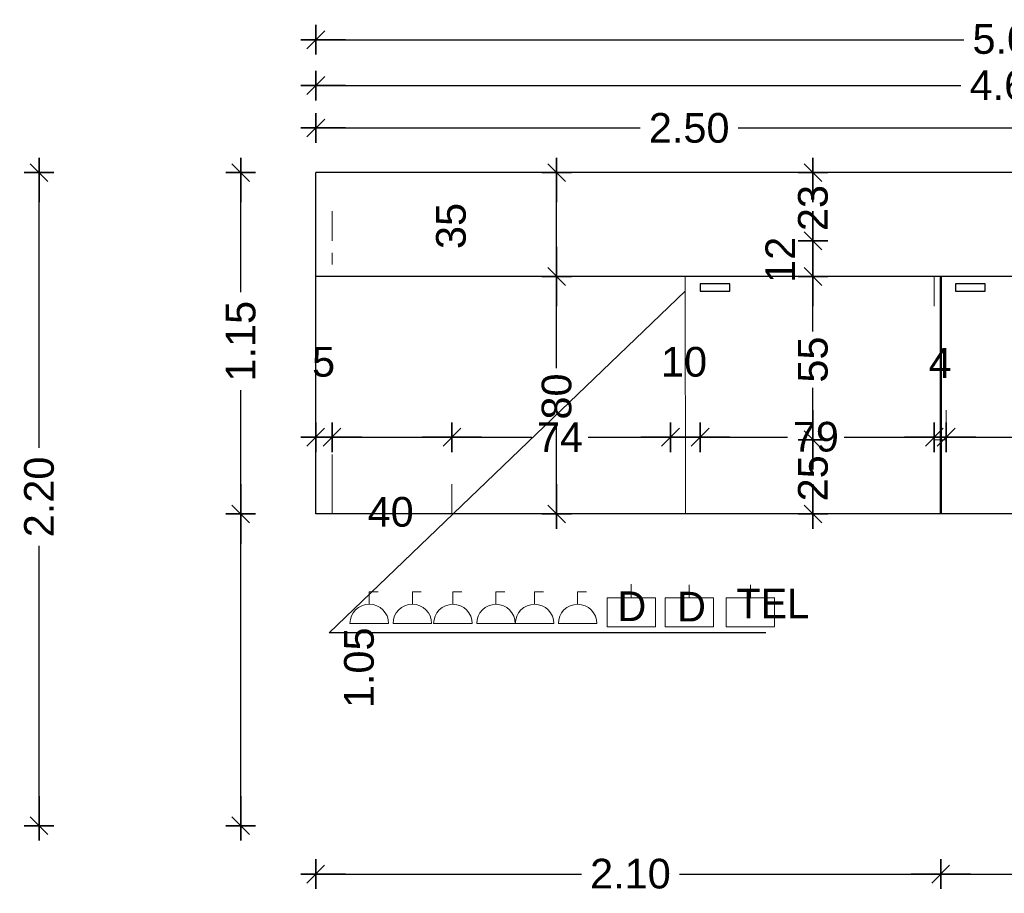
# Model space of a CAD drawing. Header units: metres. Extents: x -1 to 482, y -6 to 50.
# Tile 15 of 21: x 467.08 to 470.39, y 20.38 to 23.32. Entities that reach past the tile are written whole.
import ezdxf

# ---------------------------------------------------------------- set-up
doc = ezdxf.new("R2010")
doc.units = ezdxf.units.M
doc.header["$PDMODE"] = 65
doc.linetypes.add('CONTINUA', pattern=[0])
doc.linetypes.add('PUNKT', pattern=[6.35, 0, -6.35])
doc.layers.add('EQUIPAMENT INTERIOR', color=7, linetype='CONTINUA', lineweight=25)
doc.styles.add('ARIAL', font='arial.ttf')
doc.styles.add('Century Gothic', font='txt')
doc.dimstyles.new('DIMSTYLE_4', dxfattribs={"dimtxt": 0.1, "dimasz": 0.1, "dimexe": 0, "dimexo": 1e-06, "dimgap": 0.05, "dimtad": 0, "dimdec": 0, "dimlfac": 100, "dimrnd": 1, "dimzin": 4, "dimdsep": 46, "dimtxsty": 'ARIAL', "dimblk1": 'ALL_ML_STRICH', "dimblk2": 'ALL_ML_STRICH', "dimsah": 1, "dimcen": 0, "dimse1": 1, "dimse2": 1, "dimclrd": 2, "dimclre": 2, "dimclrt": 2, "dimadec": 0, "dimazin": 0, "dimtfac": 1, "dimtdec": 0, "dimtix": 1, "dimtmove": 2, "dimatfit": 3, "dimfxl": 0, "dimtzin": 0, "dimlwd": 0, "dimlwe": 35, "dimarcsym": 0})
doc.dimstyles.new('DIMSTYLE_5', dxfattribs={"dimtxt": 0.1, "dimasz": 0.1, "dimexe": 0, "dimexo": 1e-06, "dimgap": 0.05, "dimtad": 0, "dimrnd": 0.01, "dimzin": 4, "dimdsep": 46, "dimtxsty": 'ARIAL', "dimblk1": 'ALL_ML_STRICH', "dimblk2": 'ALL_ML_STRICH', "dimsah": 1, "dimcen": 0, "dimse1": 1, "dimse2": 1, "dimclrd": 2, "dimclre": 2, "dimclrt": 2, "dimadec": 0, "dimazin": 0, "dimtfac": 1, "dimtdec": 0, "dimtix": 1, "dimtmove": 2, "dimatfit": 3, "dimfxl": 0, "dimtzin": 0, "dimlwd": 0, "dimlwe": 35, "dimarcsym": 0})
doc.dimstyles.new('DIMSTYLE_7', dxfattribs={"dimtxt": 0.1, "dimasz": 0.1, "dimexe": 0, "dimexo": 1e-06, "dimgap": 0.05, "dimtad": 2, "dimdec": 0, "dimlfac": 100, "dimrnd": 1, "dimzin": 4, "dimdsep": 46, "dimtxsty": 'ARIAL', "dimblk1": 'ALL_ML_STRICH', "dimblk2": 'ALL_ML_STRICH', "dimsah": 1, "dimcen": 0, "dimse1": 1, "dimse2": 1, "dimclrd": 2, "dimclre": 2, "dimclrt": 2, "dimadec": 0, "dimazin": 0, "dimtfac": 1, "dimtdec": 0, "dimtix": 1, "dimtmove": 2, "dimatfit": 3, "dimfxl": 0, "dimtvp": 1.2, "dimtzin": 0, "dimlwd": 0, "dimlwe": 35, "dimarcsym": 0})
doc.dimstyles.new('DIMSTYLE_9', dxfattribs={"dimtxt": 0.1, "dimasz": 0.1, "dimexe": 0, "dimexo": 1e-06, "dimgap": 0.05, "dimtad": 2, "dimdec": 0, "dimlfac": 100, "dimrnd": 1, "dimzin": 4, "dimdsep": 46, "dimtxsty": 'ARIAL', "dimblk1": 'ALL_ML_STRICH', "dimblk2": 'ALL_ML_STRICH', "dimsah": 1, "dimcen": 0, "dimse1": 1, "dimse2": 1, "dimclrd": 2, "dimclre": 2, "dimclrt": 2, "dimadec": 0, "dimazin": 0, "dimtfac": 1, "dimtdec": 0, "dimtix": 1, "dimtmove": 2, "dimatfit": 3, "dimfxl": 0, "dimtzin": 0, "dimlwd": 0, "dimlwe": 35, "dimarcsym": 0})

# ---------------------------------------------------------------- blocks, each defined once
blk = doc.blocks.new('ALL_ML_STRICH')
at = {"color": 0, "linetype": 'ByBlock', "lineweight": -2}
for p, q in [((0, -0.5), (0, 0.5)), ((-1, 0), (0.5, 0)), ((-0.3, -0.3), (0.3, 0.3))]:
    blk.add_line(p, q, dxfattribs=at)
blk = doc.blocks.new('*D51')
at = {"layer": 'DEFPOINTS', "color": 2, "linetype": 'CONTINUA', "lineweight": 35, "transparency": 33554687}
for p in [(468.0725, 22.8098), (467.1405, 20.6098), (472.2722, 20.6098)]:
    blk.add_point(p, dxfattribs=at)
at = {"layer": 'EQUIPAMENT INTERIOR', "color": 2, "linetype": 'CONTINUA', "lineweight": -2, "transparency": 33554687}
for p, q in [((467.1405, 21.8822), (467.1405, 22.8098)), ((467.1405, 20.6098), (467.1405, 21.5522))]:
    blk.add_line(p, q, dxfattribs=at)
at = {"layer": 'EQUIPAMENT INTERIOR', "color": 2, "linetype": 'CONTINUA', "lineweight": 35, "transparency": 33554687, "xscale": 0.1, "yscale": 0.1, "zscale": 0.1}
for p, rotation in [((467.1405, 22.8098), 90), ((467.1405, 20.6098), 270)]:
    blk.add_blockref('ALL_ML_STRICH', p, dxfattribs=dict(at, rotation=rotation))
at = {"layer": 'EQUIPAMENT INTERIOR', "color": 2, "linetype": 'CONTINUA', "lineweight": 35, "transparency": 33554687, "insert": (467.1409, 21.7172), "char_height": 0.1, "width": 0.4, "attachment_point": 5, "rotation": 90, "style": 'ARIAL'}
blk.add_mtext('\\A1;{\\A1;{2.20\\H0.066000;\\S^ ;}}', dxfattribs=at)
blk = doc.blocks.new('*D54')
at = {"layer": 'DEFPOINTS', "color": 2, "linetype": 'CONTINUA', "lineweight": 35, "transparency": 33554687}
for p in [(469.0007, 22.4598), (468.8834, 21.6598), (468.9491, 21.6598)]:
    blk.add_point(p, dxfattribs=at)
at = {"layer": 'EQUIPAMENT INTERIOR', "color": 2, "linetype": 'CONTINUA', "lineweight": -2, "transparency": 33554687}
for p, q in [((468.8834, 22.1505), (468.8834, 22.4598)), ((468.8834, 21.6598), (468.8834, 21.9605))]:
    blk.add_line(p, q, dxfattribs=at)
at = {"layer": 'EQUIPAMENT INTERIOR', "color": 2, "linetype": 'CONTINUA', "lineweight": 35, "transparency": 33554687, "xscale": 0.1, "yscale": 0.1, "zscale": 0.1}
for p, rotation in [((468.8834, 22.4598), 90), ((468.8834, 21.6598), 270)]:
    blk.add_blockref('ALL_ML_STRICH', p, dxfattribs=dict(at, rotation=rotation))
at = {"layer": 'EQUIPAMENT INTERIOR', "color": 2, "linetype": 'CONTINUA', "lineweight": 35, "transparency": 33554687, "insert": (468.8838, 22.0555), "char_height": 0.1, "width": 0.2, "attachment_point": 5, "rotation": 90, "style": 'ARIAL'}
blk.add_mtext('\\A1;{80}', dxfattribs=at)
blk = doc.blocks.new('*D55')
at = {"layer": 'DEFPOINTS', "color": 2, "linetype": 'CONTINUA', "lineweight": 35, "transparency": 33554687}
for p in [(468.9772, 22.8098), (468.8834, 22.4598), (469.0007, 22.4598)]:
    blk.add_point(p, dxfattribs=at)
at = {"layer": 'EQUIPAMENT INTERIOR', "color": 2, "linetype": 'CONTINUA', "lineweight": -2, "transparency": 33554687}
blk.add_line((468.8834, 22.4598), (468.8834, 22.8098), dxfattribs=at)
at = {"layer": 'EQUIPAMENT INTERIOR', "color": 2, "linetype": 'CONTINUA', "lineweight": 35, "transparency": 33554687, "xscale": 0.1, "yscale": 0.1, "zscale": 0.1}
for p, rotation in [((468.8834, 22.8098), 90), ((468.8834, 22.4598), 270)]:
    blk.add_blockref('ALL_ML_STRICH', p, dxfattribs=dict(at, rotation=rotation))
at = {"layer": 'EQUIPAMENT INTERIOR', "color": 2, "linetype": 'CONTINUA', "lineweight": 35, "transparency": 33554687, "insert": (468.5281, 22.6299), "char_height": 0.1, "width": 0.2, "attachment_point": 5, "rotation": 90, "style": 'ARIAL'}
blk.add_mtext('\\A1;{35}', dxfattribs=at)
blk = doc.blocks.new('*D66')
at = {"layer": 'DEFPOINTS', "color": 2, "linetype": 'CONTINUA', "lineweight": 35, "transparency": 33554687}
for p in [(470.1771, 21.9098), (469.7467, 21.6598), (470.2604, 21.6598)]:
    blk.add_point(p, dxfattribs=at)
at = {"layer": 'EQUIPAMENT INTERIOR', "color": 2, "linetype": 'CONTINUA', "lineweight": -2, "transparency": 33554687}
for p, q in [((469.7467, 21.8749), (469.7467, 21.9098)), ((469.7467, 21.6598), (469.7467, 21.6849))]:
    blk.add_line(p, q, dxfattribs=at)
at = {"layer": 'EQUIPAMENT INTERIOR', "color": 2, "linetype": 'CONTINUA', "lineweight": 35, "transparency": 33554687, "xscale": 0.1, "yscale": 0.1, "zscale": 0.1}
for p, rotation in [((469.7467, 21.9098), 90), ((469.7467, 21.6598), 270)]:
    blk.add_blockref('ALL_ML_STRICH', p, dxfattribs=dict(at, rotation=rotation))
at = {"layer": 'EQUIPAMENT INTERIOR', "color": 2, "linetype": 'CONTINUA', "lineweight": 35, "transparency": 33554687, "insert": (469.7471, 21.7799), "char_height": 0.1, "width": 0.2, "attachment_point": 5, "rotation": 90, "style": 'ARIAL'}
blk.add_mtext('\\A1;{25}', dxfattribs=at)
blk = doc.blocks.new('*D67')
at = {"layer": 'DEFPOINTS', "color": 2, "linetype": 'CONTINUA', "lineweight": 35, "transparency": 33554687}
for p in [(470.2229, 22.4598), (469.7467, 21.9098), (470.1771, 21.9098)]:
    blk.add_point(p, dxfattribs=at)
at = {"layer": 'EQUIPAMENT INTERIOR', "color": 2, "linetype": 'CONTINUA', "lineweight": -2, "transparency": 33554687}
for p, q in [((469.7467, 22.2749), (469.7467, 22.4598)), ((469.7467, 21.9098), (469.7467, 22.0849))]:
    blk.add_line(p, q, dxfattribs=at)
at = {"layer": 'EQUIPAMENT INTERIOR', "color": 2, "linetype": 'CONTINUA', "lineweight": 35, "transparency": 33554687, "xscale": 0.1, "yscale": 0.1, "zscale": 0.1}
for p, rotation in [((469.7467, 22.4598), 90), ((469.7467, 21.9098), 270)]:
    blk.add_blockref('ALL_ML_STRICH', p, dxfattribs=dict(at, rotation=rotation))
at = {"layer": 'EQUIPAMENT INTERIOR', "color": 2, "linetype": 'CONTINUA', "lineweight": 35, "transparency": 33554687, "insert": (469.7468, 22.1799), "char_height": 0.1, "width": 0.2, "attachment_point": 5, "rotation": 90, "style": 'ARIAL'}
blk.add_mtext('\\A1;{55}', dxfattribs=at)
blk = doc.blocks.new('*D68')
at = {"layer": 'DEFPOINTS', "color": 2, "linetype": 'CONTINUA', "lineweight": 35, "transparency": 33554687}
for p in [(469.8452, 22.5798), (469.7467, 22.4598), (470.2229, 22.4598)]:
    blk.add_point(p, dxfattribs=at)
at = {"layer": 'EQUIPAMENT INTERIOR', "color": 2, "linetype": 'CONTINUA', "lineweight": -2, "transparency": 33554687}
blk.add_line((469.7467, 22.4598), (469.7467, 22.5798), dxfattribs=at)
at = {"layer": 'EQUIPAMENT INTERIOR', "color": 2, "linetype": 'CONTINUA', "lineweight": 35, "transparency": 33554687, "xscale": 0.1, "yscale": 0.1, "zscale": 0.1}
for p, rotation in [((469.7467, 22.5798), 90), ((469.7467, 22.4598), 270)]:
    blk.add_blockref('ALL_ML_STRICH', p, dxfattribs=dict(at, rotation=rotation))
at = {"layer": 'EQUIPAMENT INTERIOR', "color": 2, "linetype": 'CONTINUA', "lineweight": 35, "transparency": 33554687, "insert": (469.6367, 22.5158), "char_height": 0.1, "width": 0.2, "attachment_point": 5, "rotation": 90, "style": 'ARIAL'}
blk.add_mtext('\\A1;{12}', dxfattribs=at)
blk = doc.blocks.new('*D69')
at = {"layer": 'DEFPOINTS', "color": 2, "linetype": 'CONTINUA', "lineweight": 35, "transparency": 33554687}
for p in [(469.8733, 22.8098), (469.7467, 22.5798), (469.8452, 22.5798)]:
    blk.add_point(p, dxfattribs=at)
at = {"layer": 'EQUIPAMENT INTERIOR', "color": 2, "linetype": 'CONTINUA', "lineweight": -2, "transparency": 33554687}
for p, q in [((469.7467, 22.7853), (469.7467, 22.8098)), ((469.7467, 22.5798), (469.7467, 22.5953))]:
    blk.add_line(p, q, dxfattribs=at)
at = {"layer": 'EQUIPAMENT INTERIOR', "color": 2, "linetype": 'CONTINUA', "lineweight": 35, "transparency": 33554687, "xscale": 0.1, "yscale": 0.1, "zscale": 0.1}
for p, rotation in [((469.7467, 22.8098), 90), ((469.7467, 22.5798), 270)]:
    blk.add_blockref('ALL_ML_STRICH', p, dxfattribs=dict(at, rotation=rotation))
at = {"layer": 'EQUIPAMENT INTERIOR', "color": 2, "linetype": 'CONTINUA', "lineweight": 35, "transparency": 33554687, "insert": (469.7471, 22.6903), "char_height": 0.1, "width": 0.2, "attachment_point": 5, "rotation": 90, "style": 'ARIAL'}
blk.add_mtext('\\A1;{23}', dxfattribs=at)
blk = doc.blocks.new('*D70')
at = {"layer": 'DEFPOINTS', "color": 2, "linetype": 'CONTINUA', "lineweight": 35, "transparency": 33554687}
for p in [(468.1198, 21.6598), (467.8195, 20.6098), (472.2722, 20.6098)]:
    blk.add_point(p, dxfattribs=at)
at = {"layer": 'EQUIPAMENT INTERIOR', "color": 2, "linetype": 'CONTINUA', "lineweight": -2, "transparency": 33554687}
blk.add_line((467.8195, 20.6098), (467.8195, 21.6598), dxfattribs=at)
at = {"layer": 'EQUIPAMENT INTERIOR', "color": 2, "linetype": 'CONTINUA', "lineweight": 35, "transparency": 33554687, "xscale": 0.1, "yscale": 0.1, "zscale": 0.1}
for p, rotation in [((467.8195, 21.6598), 90), ((467.8195, 20.6098), 270)]:
    blk.add_blockref('ALL_ML_STRICH', p, dxfattribs=dict(at, rotation=rotation))
at = {"layer": 'EQUIPAMENT INTERIOR', "color": 2, "linetype": 'CONTINUA', "lineweight": 35, "transparency": 33554687, "insert": (468.2184, 21.1417), "char_height": 0.1, "width": 0.4, "attachment_point": 5, "rotation": 90, "style": 'ARIAL'}
blk.add_mtext('\\A1;{\\A1;{1.05\\H0.066000;\\S^ ;}}', dxfattribs=at)
blk = doc.blocks.new('*D71')
at = {"layer": 'DEFPOINTS', "color": 2, "linetype": 'CONTINUA', "lineweight": 35, "transparency": 33554687}
for p in [(468.0725, 22.8098), (467.8195, 21.6598), (468.1198, 21.6598)]:
    blk.add_point(p, dxfattribs=at)
at = {"layer": 'EQUIPAMENT INTERIOR', "color": 2, "linetype": 'CONTINUA', "lineweight": -2, "transparency": 33554687}
for p, q in [((467.8195, 22.4066), (467.8195, 22.8098)), ((467.8195, 21.6598), (467.8195, 22.0766))]:
    blk.add_line(p, q, dxfattribs=at)
at = {"layer": 'EQUIPAMENT INTERIOR', "color": 2, "linetype": 'CONTINUA', "lineweight": 35, "transparency": 33554687, "xscale": 0.1, "yscale": 0.1, "zscale": 0.1}
for p, rotation in [((467.8195, 22.8098), 90), ((467.8195, 21.6598), 270)]:
    blk.add_blockref('ALL_ML_STRICH', p, dxfattribs=dict(at, rotation=rotation))
at = {"layer": 'EQUIPAMENT INTERIOR', "color": 2, "linetype": 'CONTINUA', "lineweight": 35, "transparency": 33554687, "insert": (467.8199, 22.2416), "char_height": 0.1, "width": 0.4, "attachment_point": 5, "rotation": 90, "style": 'ARIAL'}
blk.add_mtext('\\A1;{\\A1;{1.15\\H0.066000;\\S^ ;}}', dxfattribs=at)
blk = doc.blocks.new('*D79')
at = {"layer": 'DEFPOINTS', "color": 2, "linetype": 'CONTINUA', "lineweight": 35, "transparency": 33554687}
for p in [(468.0725, 22.9602), (468.0725, 22.8098), (470.5725, 22.8098)]:
    blk.add_point(p, dxfattribs=at)
at = {"layer": 'EQUIPAMENT INTERIOR', "color": 2, "linetype": 'CONTINUA', "lineweight": -2, "transparency": 33554687}
for p, q in [((468.0725, 22.9602), (469.1649, 22.9602)), ((469.4949, 22.9602), (470.5725, 22.9602))]:
    blk.add_line(p, q, dxfattribs=at)
at = {"layer": 'EQUIPAMENT INTERIOR', "color": 2, "linetype": 'CONTINUA', "lineweight": 35, "transparency": 33554687, "xscale": 0.1, "yscale": 0.1, "zscale": 0.1, "rotation": 180}
blk.add_blockref('ALL_ML_STRICH', (468.0725, 22.9602), dxfattribs=at)
at = {"layer": 'EQUIPAMENT INTERIOR', "color": 2, "linetype": 'CONTINUA', "lineweight": 35, "transparency": 33554687, "xscale": 0.1, "yscale": 0.1, "zscale": 0.1}
blk.add_blockref('ALL_ML_STRICH', (470.5725, 22.9602), dxfattribs=at)
at = {"layer": 'EQUIPAMENT INTERIOR', "color": 2, "linetype": 'CONTINUA', "lineweight": 35, "transparency": 33554687, "insert": (469.3299, 22.9598), "char_height": 0.1, "width": 0.4, "attachment_point": 5, "style": 'ARIAL'}
blk.add_mtext('\\A1;{\\A1;{2.50\\H0.066000;\\S^ ;}}', dxfattribs=at)
blk = doc.blocks.new('*D81')
at = {"layer": 'DEFPOINTS', "color": 2, "linetype": 'CONTINUA', "lineweight": 35, "transparency": 33554687}
for p in [(468.0725, 23.2571), (468.0725, 22.7536), (473.0725, 22.4598)]:
    blk.add_point(p, dxfattribs=at)
at = {"layer": 'EQUIPAMENT INTERIOR', "color": 2, "linetype": 'CONTINUA', "lineweight": -2, "transparency": 33554687}
for p, q in [((468.0725, 23.2571), (470.2549, 23.2571)), ((470.5849, 23.2571), (473.0725, 23.2571))]:
    blk.add_line(p, q, dxfattribs=at)
at = {"layer": 'EQUIPAMENT INTERIOR', "color": 2, "linetype": 'CONTINUA', "lineweight": 35, "transparency": 33554687, "xscale": 0.1, "yscale": 0.1, "zscale": 0.1, "rotation": 180}
blk.add_blockref('ALL_ML_STRICH', (468.0725, 23.2571), dxfattribs=at)
at = {"layer": 'EQUIPAMENT INTERIOR', "color": 2, "linetype": 'CONTINUA', "lineweight": 35, "transparency": 33554687, "xscale": 0.1, "yscale": 0.1, "zscale": 0.1}
blk.add_blockref('ALL_ML_STRICH', (473.0725, 23.2571), dxfattribs=at)
at = {"layer": 'EQUIPAMENT INTERIOR', "color": 2, "linetype": 'CONTINUA', "lineweight": 35, "transparency": 33554687, "insert": (470.4199, 23.2592), "char_height": 0.1, "width": 0.4, "attachment_point": 5, "style": 'ARIAL'}
blk.add_mtext('\\A1;{\\A1;{5.00\\H0.066000;\\S^ ;}}', dxfattribs=at)
blk = doc.blocks.new('*D97')
at = {"layer": 'DEFPOINTS', "color": 2, "linetype": 'CONTINUA', "lineweight": 35, "transparency": 33554687}
for p in [(468.0723, 21.9184), (468.0723, 21.6598), (468.1271, 21.6598)]:
    blk.add_point(p, dxfattribs=at)
at = {"layer": 'EQUIPAMENT INTERIOR', "color": 2, "linetype": 'CONTINUA', "lineweight": -2, "transparency": 33554687}
blk.add_line((468.0723, 21.9184), (468.1271, 21.9184), dxfattribs=at)
at = {"layer": 'EQUIPAMENT INTERIOR', "color": 2, "linetype": 'CONTINUA', "lineweight": 35, "transparency": 33554687, "xscale": 0.1, "yscale": 0.1, "zscale": 0.1, "rotation": 180}
blk.add_blockref('ALL_ML_STRICH', (468.0723, 21.9184), dxfattribs=at)
at = {"layer": 'EQUIPAMENT INTERIOR', "color": 2, "linetype": 'CONTINUA', "lineweight": 35, "transparency": 33554687, "xscale": 0.1, "yscale": 0.1, "zscale": 0.1}
blk.add_blockref('ALL_ML_STRICH', (468.1271, 21.9184), dxfattribs=at)
at = {"layer": 'EQUIPAMENT INTERIOR', "color": 2, "linetype": 'CONTINUA', "lineweight": 35, "transparency": 33554687, "insert": (468.0987, 22.1718), "char_height": 0.1, "width": 0.1, "attachment_point": 5, "style": 'ARIAL'}
blk.add_mtext('\\A1;{5}', dxfattribs=at)
blk = doc.blocks.new('*D98')
at = {"layer": 'DEFPOINTS', "color": 2, "linetype": 'CONTINUA', "lineweight": 35, "transparency": 33554687}
for p in [(468.1271, 21.9184), (468.1271, 21.6598), (468.531, 21.6598)]:
    blk.add_point(p, dxfattribs=at)
at = {"layer": 'EQUIPAMENT INTERIOR', "color": 2, "linetype": 'CONTINUA', "lineweight": -2, "transparency": 33554687}
blk.add_line((468.1271, 21.9184), (468.531, 21.9184), dxfattribs=at)
at = {"layer": 'EQUIPAMENT INTERIOR', "color": 2, "linetype": 'CONTINUA', "lineweight": 35, "transparency": 33554687, "xscale": 0.1, "yscale": 0.1, "zscale": 0.1, "rotation": 180}
blk.add_blockref('ALL_ML_STRICH', (468.1271, 21.9184), dxfattribs=at)
at = {"layer": 'EQUIPAMENT INTERIOR', "color": 2, "linetype": 'CONTINUA', "lineweight": 35, "transparency": 33554687, "xscale": 0.1, "yscale": 0.1, "zscale": 0.1}
blk.add_blockref('ALL_ML_STRICH', (468.531, 21.9184), dxfattribs=at)
at = {"layer": 'EQUIPAMENT INTERIOR', "color": 2, "linetype": 'CONTINUA', "lineweight": 35, "transparency": 33554687, "insert": (468.3247, 21.6663), "char_height": 0.1, "width": 0.2, "attachment_point": 5, "style": 'ARIAL'}
blk.add_mtext('\\A1;{40}', dxfattribs=at)
blk = doc.blocks.new('*D99')
at = {"layer": 'DEFPOINTS', "color": 2, "linetype": 'CONTINUA', "lineweight": 35, "transparency": 33554687}
for p in [(469.2669, 22.4107), (468.531, 21.9184), (468.531, 21.6598)]:
    blk.add_point(p, dxfattribs=at)
at = {"layer": 'EQUIPAMENT INTERIOR', "color": 2, "linetype": 'CONTINUA', "lineweight": -2, "transparency": 33554687}
for p, q in [((468.531, 21.9184), (468.7997, 21.9184)), ((468.9897, 21.9184), (469.2669, 21.9184))]:
    blk.add_line(p, q, dxfattribs=at)
at = {"layer": 'EQUIPAMENT INTERIOR', "color": 2, "linetype": 'CONTINUA', "lineweight": 35, "transparency": 33554687, "xscale": 0.1, "yscale": 0.1, "zscale": 0.1, "rotation": 180}
blk.add_blockref('ALL_ML_STRICH', (468.531, 21.9184), dxfattribs=at)
at = {"layer": 'EQUIPAMENT INTERIOR', "color": 2, "linetype": 'CONTINUA', "lineweight": 35, "transparency": 33554687, "xscale": 0.1, "yscale": 0.1, "zscale": 0.1}
blk.add_blockref('ALL_ML_STRICH', (469.2669, 21.9184), dxfattribs=at)
at = {"layer": 'EQUIPAMENT INTERIOR', "color": 2, "linetype": 'CONTINUA', "lineweight": 35, "transparency": 33554687, "insert": (468.8947, 21.9184), "char_height": 0.1, "width": 0.2, "attachment_point": 5, "style": 'ARIAL'}
blk.add_mtext('\\A1;{74}', dxfattribs=at)
blk = doc.blocks.new('*D100')
at = {"layer": 'DEFPOINTS', "color": 2, "linetype": 'CONTINUA', "lineweight": 35, "transparency": 33554687}
for p in [(469.2669, 22.4107), (469.3669, 22.4107), (469.2669, 21.9184)]:
    blk.add_point(p, dxfattribs=at)
at = {"layer": 'EQUIPAMENT INTERIOR', "color": 2, "linetype": 'CONTINUA', "lineweight": -2, "transparency": 33554687}
blk.add_line((469.2669, 21.9184), (469.3669, 21.9184), dxfattribs=at)
at = {"layer": 'EQUIPAMENT INTERIOR', "color": 2, "linetype": 'CONTINUA', "lineweight": 35, "transparency": 33554687, "xscale": 0.1, "yscale": 0.1, "zscale": 0.1, "rotation": 180}
blk.add_blockref('ALL_ML_STRICH', (469.2669, 21.9184), dxfattribs=at)
at = {"layer": 'EQUIPAMENT INTERIOR', "color": 2, "linetype": 'CONTINUA', "lineweight": 35, "transparency": 33554687, "xscale": 0.1, "yscale": 0.1, "zscale": 0.1}
blk.add_blockref('ALL_ML_STRICH', (469.3669, 21.9184), dxfattribs=at)
at = {"layer": 'EQUIPAMENT INTERIOR', "color": 2, "linetype": 'CONTINUA', "lineweight": 35, "transparency": 33554687, "insert": (469.3126, 22.1718), "char_height": 0.1, "width": 0.2, "attachment_point": 5, "style": 'ARIAL'}
blk.add_mtext('\\A1;{10}', dxfattribs=at)
blk = doc.blocks.new('*D101')
at = {"layer": 'DEFPOINTS', "color": 2, "linetype": 'CONTINUA', "lineweight": 35, "transparency": 33554687}
for p in [(469.3669, 22.4107), (470.1553, 21.9991), (469.3669, 21.9184)]:
    blk.add_point(p, dxfattribs=at)
at = {"layer": 'EQUIPAMENT INTERIOR', "color": 2, "linetype": 'CONTINUA', "lineweight": -2, "transparency": 33554687}
for p, q in [((469.3669, 21.9184), (469.6615, 21.9184)), ((469.8515, 21.9184), (470.1553, 21.9184))]:
    blk.add_line(p, q, dxfattribs=at)
at = {"layer": 'EQUIPAMENT INTERIOR', "color": 2, "linetype": 'CONTINUA', "lineweight": 35, "transparency": 33554687, "xscale": 0.1, "yscale": 0.1, "zscale": 0.1, "rotation": 180}
blk.add_blockref('ALL_ML_STRICH', (469.3669, 21.9184), dxfattribs=at)
at = {"layer": 'EQUIPAMENT INTERIOR', "color": 2, "linetype": 'CONTINUA', "lineweight": 35, "transparency": 33554687, "xscale": 0.1, "yscale": 0.1, "zscale": 0.1}
blk.add_blockref('ALL_ML_STRICH', (470.1553, 21.9184), dxfattribs=at)
at = {"layer": 'EQUIPAMENT INTERIOR', "color": 2, "linetype": 'CONTINUA', "lineweight": 35, "transparency": 33554687, "insert": (469.7565, 21.9195), "char_height": 0.1, "width": 0.2, "attachment_point": 5, "style": 'ARIAL'}
blk.add_mtext('\\A1;{79}', dxfattribs=at)
blk = doc.blocks.new('*D102')
at = {"layer": 'DEFPOINTS', "color": 2, "linetype": 'CONTINUA', "lineweight": 35, "transparency": 33554687}
for p in [(470.1553, 21.9991), (470.1953, 21.9858), (470.1553, 21.9184)]:
    blk.add_point(p, dxfattribs=at)
at = {"layer": 'EQUIPAMENT INTERIOR', "color": 2, "linetype": 'CONTINUA', "lineweight": -2, "transparency": 33554687}
blk.add_line((470.1553, 21.9184), (470.1953, 21.9184), dxfattribs=at)
at = {"layer": 'EQUIPAMENT INTERIOR', "color": 2, "linetype": 'CONTINUA', "lineweight": 35, "transparency": 33554687, "xscale": 0.1, "yscale": 0.1, "zscale": 0.1}
blk.add_blockref('ALL_ML_STRICH', (470.1953, 21.9184), dxfattribs=at)
at = {"layer": 'EQUIPAMENT INTERIOR', "color": 2, "linetype": 'CONTINUA', "lineweight": 35, "transparency": 33554687, "xscale": 0.1, "yscale": 0.1, "zscale": 0.1, "rotation": 180}
blk.add_blockref('ALL_ML_STRICH', (470.1553, 21.9184), dxfattribs=at)
at = {"layer": 'EQUIPAMENT INTERIOR', "color": 2, "linetype": 'CONTINUA', "lineweight": 35, "transparency": 33554687, "insert": (470.1749, 22.1684), "char_height": 0.1, "width": 0.1, "attachment_point": 5, "style": 'ARIAL'}
blk.add_mtext('\\A1;{4}', dxfattribs=at)
blk = doc.blocks.new('*D103')
at = {"layer": 'DEFPOINTS', "color": 2, "linetype": 'CONTINUA', "lineweight": 35, "transparency": 33554687}
for p in [(470.9838, 22.4107), (470.1953, 21.9858), (470.1953, 21.9184)]:
    blk.add_point(p, dxfattribs=at)
at = {"layer": 'EQUIPAMENT INTERIOR', "color": 2, "linetype": 'CONTINUA', "lineweight": -2, "transparency": 33554687}
for p, q in [((470.1953, 21.9184), (470.4899, 21.9184)), ((470.6799, 21.9184), (470.9838, 21.9184))]:
    blk.add_line(p, q, dxfattribs=at)
at = {"layer": 'EQUIPAMENT INTERIOR', "color": 2, "linetype": 'CONTINUA', "lineweight": 35, "transparency": 33554687, "xscale": 0.1, "yscale": 0.1, "zscale": 0.1, "rotation": 180}
blk.add_blockref('ALL_ML_STRICH', (470.1953, 21.9184), dxfattribs=at)
at = {"layer": 'EQUIPAMENT INTERIOR', "color": 2, "linetype": 'CONTINUA', "lineweight": 35, "transparency": 33554687, "xscale": 0.1, "yscale": 0.1, "zscale": 0.1}
blk.add_blockref('ALL_ML_STRICH', (470.9838, 21.9184), dxfattribs=at)
at = {"layer": 'EQUIPAMENT INTERIOR', "color": 2, "linetype": 'CONTINUA', "lineweight": 35, "transparency": 33554687, "insert": (470.5849, 21.9195), "char_height": 0.1, "width": 0.2, "attachment_point": 5, "style": 'ARIAL'}
blk.add_mtext('\\A1;{79}', dxfattribs=at)
blk = doc.blocks.new('*D108')
at = {"layer": 'DEFPOINTS', "color": 2, "linetype": 'CONTINUA', "lineweight": 35, "transparency": 33554687}
for p in [(468.0723, 21.6598), (470.1771, 21.6598), (468.0723, 20.4466)]:
    blk.add_point(p, dxfattribs=at)
at = {"layer": 'EQUIPAMENT INTERIOR', "color": 2, "linetype": 'CONTINUA', "lineweight": -2, "transparency": 33554687}
for p, q in [((468.0723, 20.4466), (468.9671, 20.4466)), ((469.2971, 20.4466), (470.1771, 20.4466))]:
    blk.add_line(p, q, dxfattribs=at)
at = {"layer": 'EQUIPAMENT INTERIOR', "color": 2, "linetype": 'CONTINUA', "lineweight": 35, "transparency": 33554687, "xscale": 0.1, "yscale": 0.1, "zscale": 0.1, "rotation": 180}
blk.add_blockref('ALL_ML_STRICH', (468.0723, 20.4466), dxfattribs=at)
at = {"layer": 'EQUIPAMENT INTERIOR', "color": 2, "linetype": 'CONTINUA', "lineweight": 35, "transparency": 33554687, "xscale": 0.1, "yscale": 0.1, "zscale": 0.1}
blk.add_blockref('ALL_ML_STRICH', (470.1771, 20.4466), dxfattribs=at)
at = {"layer": 'EQUIPAMENT INTERIOR', "color": 2, "linetype": 'CONTINUA', "lineweight": 35, "transparency": 33554687, "insert": (469.1321, 20.4477), "char_height": 0.1, "width": 0.4, "attachment_point": 5, "style": 'ARIAL'}
blk.add_mtext('\\A1;{\\A1;{2.10\\H0.066000;\\S^ ;}}', dxfattribs=at)
blk = doc.blocks.new('*D109')
at = {"layer": 'DEFPOINTS', "color": 2, "linetype": 'CONTINUA', "lineweight": 35, "transparency": 33554687}
for p in [(470.1771, 21.6598), (472.2722, 21.6598), (470.1771, 20.4466)]:
    blk.add_point(p, dxfattribs=at)
at = {"layer": 'EQUIPAMENT INTERIOR', "color": 2, "linetype": 'CONTINUA', "lineweight": -2, "transparency": 33554687}
for p, q in [((470.1771, 20.4466), (471.067, 20.4466)), ((471.397, 20.4466), (472.2722, 20.4466))]:
    blk.add_line(p, q, dxfattribs=at)
at = {"layer": 'EQUIPAMENT INTERIOR', "color": 2, "linetype": 'CONTINUA', "lineweight": 35, "transparency": 33554687, "xscale": 0.1, "yscale": 0.1, "zscale": 0.1, "rotation": 180}
blk.add_blockref('ALL_ML_STRICH', (470.1771, 20.4466), dxfattribs=at)
at = {"layer": 'EQUIPAMENT INTERIOR', "color": 2, "linetype": 'CONTINUA', "lineweight": 35, "transparency": 33554687, "xscale": 0.1, "yscale": 0.1, "zscale": 0.1}
blk.add_blockref('ALL_ML_STRICH', (472.2722, 20.4466), dxfattribs=at)
at = {"layer": 'EQUIPAMENT INTERIOR', "color": 2, "linetype": 'CONTINUA', "lineweight": 35, "transparency": 33554687, "insert": (471.232, 20.4477), "char_height": 0.1, "width": 0.4, "attachment_point": 5, "style": 'ARIAL'}
blk.add_mtext('\\A1;{\\A1;{2.10\\H0.066000;\\S^ ;}}', dxfattribs=at)
blk = doc.blocks.new('*D111')
at = {"layer": 'DEFPOINTS', "color": 2, "linetype": 'CONTINUA', "lineweight": 35, "transparency": 33554687}
for p in [(468.0725, 23.103), (468.0725, 22.5564), (472.7332, 22.052)]:
    blk.add_point(p, dxfattribs=at)
at = {"layer": 'EQUIPAMENT INTERIOR', "color": 2, "linetype": 'CONTINUA', "lineweight": -2, "transparency": 33554687}
for p, q in [((468.0725, 23.103), (470.2451, 23.103)), ((470.5751, 23.103), (472.7332, 23.103))]:
    blk.add_line(p, q, dxfattribs=at)
at = {"layer": 'EQUIPAMENT INTERIOR', "color": 2, "linetype": 'CONTINUA', "lineweight": 35, "transparency": 33554687, "xscale": 0.1, "yscale": 0.1, "zscale": 0.1, "rotation": 180}
blk.add_blockref('ALL_ML_STRICH', (468.0725, 23.103), dxfattribs=at)
at = {"layer": 'EQUIPAMENT INTERIOR', "color": 2, "linetype": 'CONTINUA', "lineweight": 35, "transparency": 33554687, "xscale": 0.1, "yscale": 0.1, "zscale": 0.1}
blk.add_blockref('ALL_ML_STRICH', (472.7332, 23.103), dxfattribs=at)
at = {"layer": 'EQUIPAMENT INTERIOR', "color": 2, "linetype": 'CONTINUA', "lineweight": 35, "transparency": 33554687, "insert": (470.4101, 23.104), "char_height": 0.1, "width": 0.4, "attachment_point": 5, "style": 'ARIAL'}
blk.add_mtext('\\A1;{\\A1;{4.66\\H0.066000;\\S^ ;}}', dxfattribs=at)

msp = doc.modelspace()

# ---------------------------------------------------------------- hatches: boundary and pattern name
at = {"layer": 'EQUIPAMENT INTERIOR', "linetype": 'CONTINUA', "lineweight": 25, "transparency": 33554687}
msp.add_hatch(color=136, dxfattribs=at).paths.add_polyline_path([(472.6722, 22.8098), (468.1704, 22.8098), (468.1704, 22.8098), (472.6722, 22.8098)])

# ---------------------------------------------------------------- linework, layer by layer
at = {"layer": 'EQUIPAMENT INTERIOR', "color": 7, "linetype": 'CONTINUA', "lineweight": 25, "transparency": 33554687}
for p, q in [((468.0725, 21.6598), (468.0725, 22.8098)), ((473.0724, 22.8098), (468.0725, 22.8098)), ((468.1704, 22.8098), (468.1704, 22.8098)), ((473.0725, 22.4598), (468.0724, 22.4598)), ((469.4669, 22.4347), (469.3669, 22.4347)), ((469.3669, 22.4347), (469.3669, 22.4107)), ((469.4669, 22.4107), (469.4669, 22.4347)), ((470.3271, 22.4347), (470.2271, 22.4347)), ((470.2271, 22.4347), (470.2271, 22.4107)), ((470.3271, 22.4107), (470.3271, 22.4347)), ((468.1178, 21.2593), (469.3169, 22.4107)), ((469.3669, 22.4107), (469.4669, 22.4107)), ((470.2271, 22.4107), (470.3271, 22.4107)), ((472.2722, 21.6598), (468.0723, 21.6598)), ((469.5878, 21.2593), (468.1178, 21.2593))]:
    msp.add_line(p, q, dxfattribs=at)
at = {"layer": 'EQUIPAMENT INTERIOR', "color": 40, "linetype": 'PUNKT', "lineweight": 18, "transparency": 33554687}
for p, q in [((468.1271, 22.5798), (468.1271, 22.8098)), ((472.7332, 22.5798), (468.1271, 22.5798)), ((468.1271, 22.4998), (468.1271, 22.5398)), ((468.1271, 22.4998), (468.1271, 22.5398)), ((472.6932, 22.5398), (468.1271, 22.5398)), ((472.6661, 22.4998), (468.1271, 22.4998)), ((468.1271, 21.7598), (468.1271, 22.4598)), ((468.1271, 21.6598), (468.1271, 22.4598)), ((468.531, 21.6598), (468.531, 22.4598)), ((470.1553, 22.4598), (470.1553, 21.9098)), ((470.1953, 21.9098), (470.1953, 22.4598)), ((470.2953, 22.4598), (470.2553, 22.4598)), ((470.1553, 21.9098), (470.1953, 21.9098))]:
    msp.add_line(p, q, dxfattribs=at)
at = {"layer": 'EQUIPAMENT INTERIOR', "color": 52, "linetype": 'CONTINUA', "lineweight": 13, "transparency": 33554687}
for p, q in [((469.3169, 22.4598), (469.317, 21.6598)), ((469.1351, 21.3776), (469.1351, 21.4235)), ((469.3302, 21.3779), (469.3302, 21.4216)), ((469.5363, 21.3777), (469.5363, 21.4214)), ((468.2526, 21.356), (468.2526, 21.398)), ((468.2526, 21.398), (468.2826, 21.398)), ((468.3976, 21.356), (468.3976, 21.398)), ((468.3976, 21.398), (468.4276, 21.398)), ((468.5343, 21.3556), (468.5343, 21.3975)), ((468.5343, 21.3975), (468.5643, 21.3975)), ((468.6793, 21.3556), (468.6793, 21.3975)), ((468.6793, 21.3975), (468.7093, 21.3975)), ((468.8093, 21.3556), (468.8093, 21.3975)), ((468.8093, 21.3975), (468.8393, 21.3975)), ((468.9543, 21.3556), (468.9543, 21.3975)), ((468.9543, 21.3975), (468.9843, 21.3975)), ((469.0538, 21.3776), (469.0538, 21.2801)), ((469.2163, 21.3776), (469.0538, 21.3776)), ((469.2163, 21.2801), (469.2163, 21.3776)), ((469.2488, 21.3776), (469.2488, 21.2801)), ((469.4113, 21.3776), (469.2488, 21.3776)), ((469.4113, 21.2801), (469.4113, 21.3776)), ((469.6173, 21.3774), (469.4548, 21.3774)), ((469.4548, 21.3774), (469.4548, 21.2799)), ((469.6177, 21.2805), (469.6177, 21.378)), ((468.1876, 21.291), (468.3176, 21.291)), ((468.3326, 21.291), (468.4626, 21.291)), ((468.4693, 21.2906), (468.5993, 21.2906)), ((468.6143, 21.2906), (468.7443, 21.2906)), ((468.7443, 21.2906), (468.8743, 21.2906)), ((468.8893, 21.2906), (469.0193, 21.2906)), ((469.0538, 21.2801), (469.2163, 21.2801)), ((469.2488, 21.2801), (469.4113, 21.2801)), ((469.4548, 21.2799), (469.6173, 21.2799))]:
    msp.add_line(p, q, dxfattribs=at)
at = {"layer": 'EQUIPAMENT INTERIOR', "color": 202, "linetype": 'CONTINUA', "lineweight": 50, "transparency": 33554687}
msp.add_line((470.1771, 22.4598), (470.1771, 21.6598), dxfattribs=at)
at = {"layer": 'EQUIPAMENT INTERIOR', "color": 52, "linetype": 'CONTINUA', "lineweight": 13, "transparency": 33554687}
for centre in [(468.2526, 21.291), (468.3976, 21.291), (468.5343, 21.2906), (468.6793, 21.2906), (468.8093, 21.2906), (468.9543, 21.2906)]:
    msp.add_arc(centre, 0.065, 0, 180, dxfattribs=at)

# ---------------------------------------------------------------- texts
at = {"layer": 'EQUIPAMENT INTERIOR', "color": 52, "linetype": 'CONTINUA', "lineweight": 13, "transparency": 33554687, "char_height": 0.1, "attachment_point": 7, "rotation": 0, "style": 'Century Gothic'}
for s, insert, width in [('D', (469.0887, 21.299), 0.153333), ('D', (469.2897, 21.2978), 0.153333), ('TEL', (469.4888, 21.3083), 0.25)]:
    msp.add_mtext(s, dxfattribs=dict(at, insert=insert, width=width))

# ---------------------------------------------------------------- dimensions: what is measured, and where the dimension line sits
at = {"layer": 'EQUIPAMENT INTERIOR', "color": 2, "linetype": 'CONTINUA', "lineweight": 35, "transparency": 33554687}
for base, p1, p2, dimstyle, picture, middle in [((473.0725, 23.2571), (468.0725, 22.7537), (473.0725, 22.4598), 'DIMSTYLE_5', '*D81', (470.4199, 23.2592)), ((472.7332, 23.103), (468.0725, 22.5564), (472.7332, 22.052), 'DIMSTYLE_5', '*D111', (470.4101, 23.104)), ((470.5725, 22.9602), (468.0725, 22.8098), (470.5725, 22.8098), 'DIMSTYLE_5', '*D79', (469.3299, 22.9598)), ((469.2669, 21.9184), (468.531, 21.6598), (469.2669, 22.4107), 'DIMSTYLE_4', '*D99', (468.8947, 21.9184)), ((469.3669, 21.9184), (469.2669, 22.4107), (469.3669, 22.4107), 'DIMSTYLE_7', '*D100', (469.3126, 22.1718)), ((470.1553, 21.9184), (469.3669, 22.4107), (470.1553, 21.9991), 'DIMSTYLE_4', '*D101', (469.7565, 21.9195)), ((470.9838, 21.9184), (470.1953, 21.9858), (470.9838, 22.4107), 'DIMSTYLE_4', '*D103', (470.5849, 21.9195)), ((468.1271, 21.9184), (468.0723, 21.6598), (468.1271, 21.6598), 'DIMSTYLE_7', '*D97', (468.0987, 22.1718)), ((470.1953, 21.9184), (470.1553, 21.9991), (470.1953, 21.9858), 'DIMSTYLE_7', '*D102', (470.1749, 22.1684)), ((468.531, 21.9184), (468.1271, 21.6598), (468.531, 21.6598), 'DIMSTYLE_4', '*D98', (468.3247, 21.6663)), ((470.1771, 20.4466), (468.0723, 21.6598), (470.1771, 21.6598), 'DIMSTYLE_5', '*D108', (469.1321, 20.4477)), ((472.2722, 20.4466), (470.1771, 21.6598), (472.2722, 21.6598), 'DIMSTYLE_5', '*D109', (471.232, 20.4477))]:
    dim = msp.add_linear_dim(base=base, p1=p1, p2=p2, dimstyle=dimstyle, override={"dimpost": '<>', "dimclrd": 2, "dimclre": 2, "dimclrt": 2, "dimlwd": 0, "dimlwe": 35}, dxfattribs=at)
    dim.commit()
    dim.dimension.update_dxf_attribs({"geometry": picture, "text_midpoint": middle, "dimtype": 160})
for base, p1, p2, dimstyle, picture, middle in [((467.1405, 22.8098), (472.2722, 20.6098), (468.0725, 22.8098), 'DIMSTYLE_5', '*D51', (467.1409, 21.7172)), ((467.8195, 22.8098), (468.1198, 21.6598), (468.0725, 22.8098), 'DIMSTYLE_5', '*D71', (467.8199, 22.2416)), ((468.8834, 22.8098), (469.0007, 22.4598), (468.9772, 22.8098), 'DIMSTYLE_9', '*D55', (468.5281, 22.6299)), ((469.7467, 22.8098), (469.8452, 22.5798), (469.8733, 22.8098), 'DIMSTYLE_4', '*D69', (469.7471, 22.6903)), ((469.7467, 22.5798), (470.2229, 22.4598), (469.8452, 22.5798), 'DIMSTYLE_7', '*D68', (469.6367, 22.5158)), ((468.8834, 22.4598), (468.9491, 21.6598), (469.0007, 22.4598), 'DIMSTYLE_4', '*D54', (468.8838, 22.0555)), ((469.7467, 22.4598), (470.1771, 21.9098), (470.2229, 22.4598), 'DIMSTYLE_4', '*D67', (469.7468, 22.1799)), ((469.7467, 21.9098), (470.2604, 21.6598), (470.1771, 21.9098), 'DIMSTYLE_4', '*D66', (469.7471, 21.7799)), ((467.8195, 21.6598), (472.2722, 20.6098), (468.1198, 21.6598), 'DIMSTYLE_5', '*D70', (468.2184, 21.1417))]:
    dim = msp.add_linear_dim(base=base, p1=p1, p2=p2, angle=90, dimstyle=dimstyle, override={"dimpost": '<>', "dimclrd": 2, "dimclre": 2, "dimclrt": 2, "dimlwd": 0, "dimlwe": 35}, dxfattribs=at)
    dim.commit()
    dim.dimension.update_dxf_attribs({"geometry": picture, "text_midpoint": middle, "dimtype": 160})

doc.saveas('drawing.dxf')
